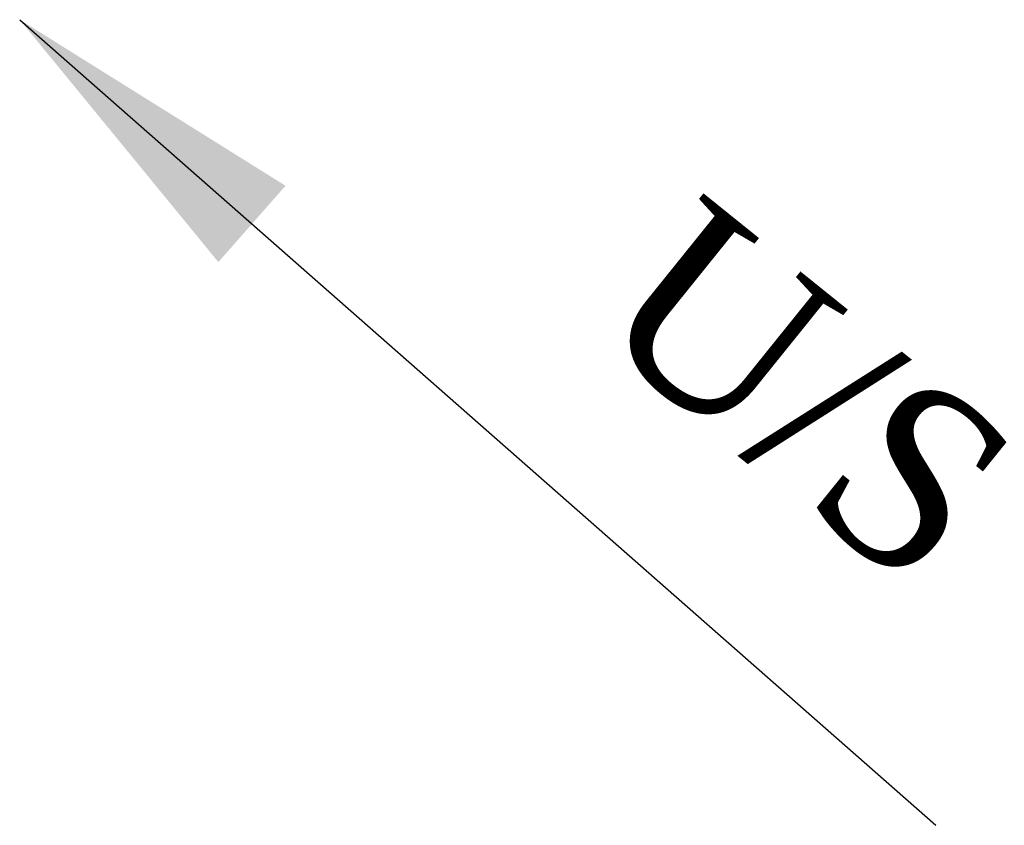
# Model space of a CAD drawing. Header units: millimetres. Extents: x -168161600 to 156920049, y -31772669 to -8677116.
# Tile 1 of 3: x 26374410 to 26393512, y -31772669 to -31757040. Entities that reach past the tile are written whole.
import ezdxf

# ---------------------------------------------------------------- set-up
doc = ezdxf.new("R2010")
doc.units = ezdxf.units.MM
doc.header["$MEASUREMENT"] = 0
doc.styles.get("Standard").update_dxf_attribs({"font": 'arial.ttf'})
doc.dimstyles.get("Standard").update_dxf_attribs({"dimtxt": 300, "dimasz": 200, "dimexe": 150, "dimexo": 100, "dimgap": 0.09, "dimtad": 1, "dimtih": 1, "dimtoh": 1, "dimdec": 0, "dimzin": 0, "dimdsep": 46, "dimtxsty": 'Standard', "dimblk": 'OBLIQUE', "dimcen": 0.09, "dimadec": 0, "dimazin": 0, "dimtfac": 1, "dimtdec": 0, "dimtofl": 0, "dimtmove": 0, "dimatfit": 3, "dimfxl": 1, "dimtolj": 1, "dimtzin": 0, "dimarcsym": 0})

# ---------------------------------------------------------------- blocks, each defined once
blk = doc.blocks.new('_Oblique')
at = {"color": 0, "linetype": 'ByBlock', "lineweight": -2}
blk.add_line((-0.5, -0.5), (0.5, 0.5), dxfattribs=at)

msp = doc.modelspace()

# ---------------------------------------------------------------- texts
at = {"color": 0, "insert": (26393996, -31765500), "char_height": 3500, "width": 69221.54, "attachment_point": 3, "rotation": 321.1483}
msp.add_mtext('{\\fTimes New Roman|b0|i0|c0|p18;U/S}', dxfattribs=at)

# ---------------------------------------------------------------- leaders
at = {"color": 0}
msp.add_leader([(26374410, -31757040), (26392183, -31772669)], dimstyle='Standard', override={"dimasz": 6000}, dxfattribs=at)

doc.saveas('drawing.dxf')
